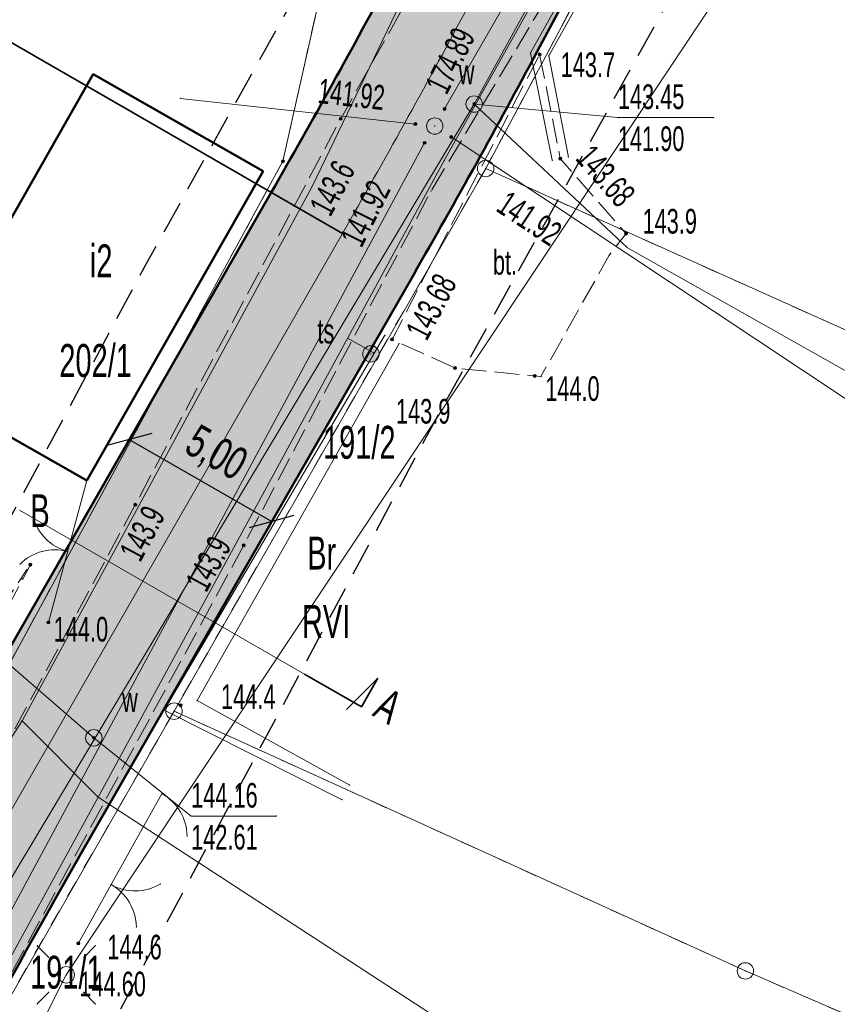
# Model space of a CAD drawing. Extents: x 6456700 to 6518119, y 5963420 to 5980059.
# Tile 143 of 256: x 6512291 to 6512316, y 5965991 to 5966021. Entities that reach past the tile are written whole.
import ezdxf
from ezdxf.enums import TextEntityAlignment as Align

# ---------------------------------------------------------------- set-up
doc = ezdxf.new("R2010")
doc.units = 0
doc.header["$MEASUREMENT"] = 0
for name, pattern in [('L_0_03', [1, 0.5, -0.5]), ('L_0_04', [1.5, 1, -0.5]), ('L_0_52', [1, 0.75, -0.25]), ('L_0_5A', [0.75, 0.5, -0.25])]:
    doc.linetypes.add(name, pattern=pattern)
doc.layers.get('0').update_dxf_attribs({"color": 2, "linetype": 'CONTINUOUS', "lineweight": 5})
doc.layers.get('Defpoints').update_dxf_attribs({"linetype": 'CONTINUOUS'})
for name, color, linetype, lineweight in [('000_Inne__niezydentyfikowane_', 7, 'CONTINUOUS', 18), ('18mm Kreska ciągła', 7, 'CONTINUOUS', 18), ('18mm Wymiarowanie i opisy', 7, 'CONTINUOUS', 18), ('202_punkt_graniczny', 7, 'CONTINUOUS', 18), ('203_punkt_graniczny', 7, 'CONTINUOUS', 18), ('209_oznaczenie_konturu_klasyfikacyjnego', 96, 'CONTINUOUS', 18), ('210_oznaczenie_konturu_uzytku_gruntowego', 96, 'CONTINUOUS', 18), ('211_numer_dzialki_ewidencyjnej', 7, 'CONTINUOUS', 18), ('218_kontur_uzytku_gruntowego', 96, 'L_0_03', 18), ('219_dzialka_ewidencyjna', 7, 'CONTINUOUS', 18), ('312_budynek_ewidencyjny', 7, 'CONTINUOUS', 18), ('312_oznaczenie_budynku_ewidencyjnego_Atr117', 7, 'CONTINUOUS', 18), ('35mm Ciągła', 7, 'CONTINUOUS', 35), ('50mm Kreska ciągła', 7, 'CONTINUOUS', 50), ('9mm Kreska ciągła', 252, 'CONTINUOUS', 9), ('brama', 7, 'CONTINUOUS', 18), ('furtka', 7, 'CONTINUOUS', 18), ('jezdnia', 7, 'CONTINUOUS', 18), ('komora_podziemna', 7, 'CONTINUOUS', 18), ('komora_podziemna_Atr17', 7, 'CONTINUOUS', 18), ('latarnia', 7, 'CONTINUOUS', 18), ('obszar_utwardzony', 7, 'CONTINUOUS', 18), ('obszar_utwardzony_Atr17', 7, 'CONTINUOUS', 18), ('ogrodzenie_trwale', 7, 'CONTINUOUS', 18), ('pikieta_naturalna', 7, 'CONTINUOUS', 18), ('pikieta_naturalna_Atr2', 7, 'CONTINUOUS', 18), ('pikieta_sztuczna', 7, 'CONTINUOUS', 18), ('pikieta_sztuczna_Atr2', 7, 'CONTINUOUS', 18), ('przewod_elektroenergetyczny_niskiego_napiecia', 7, 'CONTINUOUS', 18), ('przewod_kanalizacyjny', 7, 'CONTINUOUS', 18), ('przewod_telekomunikacyjny_podziemny', 7, 'CONTINUOUS', 18), ('przewod_wodociagowy', 7, 'CONTINUOUS', 18), ('rzedna', 7, 'CONTINUOUS', 18), ('rzedna_Atr2', 7, 'CONTINUOUS', 18), ('rzedna_Atr3', 7, 'CONTINUOUS', 18), ('sciana_oporowa__linia_', 7, 'CONTINUOUS', 18), ('skarpa_nieumocniona', 7, 'CONTINUOUS', 18), ('slup_przewodow_napowietrznych', 7, 'CONTINUOUS', 18), ('slupek_telekomunikacyjny', 7, 'CONTINUOUS', 18), ('slupek_telekomunikacyjny_Atr17', 7, 'CONTINUOUS', 18), ('studnia_kanalizacyjna', 7, 'CONTINUOUS', 18), ('Zakres', 7, 'CONTINUOUS', 18)]:
    doc.layers.add(name, color=color, linetype=linetype, lineweight=lineweight)
doc.styles.get("Standard").update_dxf_attribs({"font": 'txt', "width": 0.75})
doc.styles.add('Tekst w LOGO', font='GOTHIC.TTF', dxfattribs={"width": 0.7})
doc.styles.add('Znaczniki', font='GOTHIC.TTF', dxfattribs={"width": 0.7})
doc.dimstyles.new('1 do 500 mapa', dxfattribs={"dimscale": 0.4, "dimtxt": 2.5, "dimasz": 2.5, "dimexe": 1.25, "dimexo": 2, "dimgap": 0.825, "dimtad": 1, "dimzin": 0, "dimtxsty": 'Tekst w LOGO', "dimblk": 'OBLIQUE', "dimcen": 2.5, "dimclre": 253, "dimclrt": 256, "dimazin": 0, "dimtfac": 1, "dimtix": 1, "dimtmove": 1, "dimatfit": 3, "dimfxl": 0, "dimlwe": 9, "dimarcsym": 0})

# ---------------------------------------------------------------- blocks, each defined once
blk = doc.blocks.new('mdcp_nowa')
at = {"layer": '203_punkt_graniczny', "linetype": 'Continuous', "lineweight": 18}
blk.add_hatch(color=18, dxfattribs=at).paths.add_polyline_path([(6495030.49, 5982467.635, 1), (6495030.49, 5982467.725, 1)])
at = {"layer": 'pikieta_naturalna', "linetype": 'Continuous', "lineweight": 18}
for points in [[(6495038.3, 5982470.885, 1), (6495038.3, 5982470.975, 1)], [(6495032.25, 5982468.925, 1), (6495032.25, 5982469.015, 1)], [(6495040.93, 5982465.435, 1), (6495040.93, 5982465.525, 1)], [(6495035.73, 5982461.345, 1), (6495035.73, 5982461.435, 1)], [(6495038.15, 5982461.105, 1), (6495038.15, 5982461.195, 1)], [(6495026, 5982457.185, 1), (6495026, 5982457.275, 1)], [(6495029.3, 5982455.955, 1), (6495029.3, 5982456.045, 1)], [(6495022.81, 5982455.365, 1), (6495022.81, 5982455.455, 1)], [(6495023.36, 5982453.605, 1), (6495023.36, 5982453.695, 1)], [(6495027.38, 5982451.085, 1), (6495027.38, 5982451.175, 1)], [(6495024.27, 5982443.845, 1), (6495024.27, 5982443.935, 1)]]:
    blk.add_hatch(color=18, dxfattribs=at).paths.add_polyline_path(points)
at = {"layer": 'pikieta_sztuczna', "linetype": 'Continuous', "lineweight": 18}
for points in [[(6495038.93, 5982467.715, 1), (6495038.93, 5982467.805, 1)], [(6495033.81, 5982462.215, 1), (6495033.81, 5982462.305, 1)]]:
    blk.add_hatch(color=18, dxfattribs=at).paths.add_polyline_path(points)
at = {"layer": 'rzedna', "linetype": 'Continuous', "lineweight": 18}
for points in [[(6495036.31, 5982469.375, 1), (6495036.31, 5982469.465, 1)], [(6495035.41, 5982469.225, 1), (6495035.41, 5982469.315, 1)], [(6495034.52, 5982468.765, 1), (6495034.52, 5982468.855, 1)], [(6495035.61, 5982468.375, 1), (6495035.61, 5982468.465, 1)], [(6495034.8, 5982468.195, 1), (6495034.8, 5982468.285, 1)], [(6495024.74, 5982450.095, 1), (6495024.74, 5982450.185, 1)]]:
    blk.add_hatch(color=18, dxfattribs=at).paths.add_polyline_path(points)
at = {"layer": 'slupek_telekomunikacyjny', "linetype": 'Continuous', "lineweight": 18}
blk.add_hatch(color=30, dxfattribs=at).paths.add_polyline_path([(6495033.17, 5982461.57, 1), (6495033.17, 5982462.07, 1)])
at = {"layer": '000_Inne__niezydentyfikowane_', "linetype": 'Continuous', "lineweight": 18, "flags": 128}
blk.add_lwpolyline([(6495022.53, 5982454.99), (6495022.58, 5982454.96)], dxfattribs=at)
at = {"layer": '000_Inne__niezydentyfikowane_'}
for p in [(6495022.53, 5982454.99), (6495022.58, 5982454.96)]:
    blk.add_point(p, dxfattribs=at)
at = {"layer": '202_punkt_graniczny', "color": 7, "linetype": 'Continuous', "lineweight": 18}
for centre in [(6495036.66, 5982467.46), (6495027.18, 5982450.95), (6495044.56, 5982443.05)]:
    blk.add_circle(centre, 0.25, dxfattribs=at)
at = {"layer": '202_punkt_graniczny'}
for p in [(6495036.66, 5982467.46), (6495027.18, 5982450.95), (6495044.56, 5982443.05)]:
    blk.add_point(p, dxfattribs=at)
at = {"layer": '203_punkt_graniczny', "color": 7, "linetype": 'Continuous', "lineweight": 18}
blk.add_circle((6495030.49, 5982467.68), 0.045, dxfattribs=at)
at = {"layer": '203_punkt_graniczny'}
blk.add_point((6495030.49, 5982467.68), dxfattribs=at)
at = {"layer": '218_kontur_uzytku_gruntowego', "lineweight": 18, "flags": 128}
for points in [[(6495047.21, 5982487.22), (6495036.66, 5982467.46)], [(6495030.49, 5982467.68), (6495032.27, 5982475.63)], [(6495017.43, 5982443.68), (6495030.49, 5982467.68)], [(6495036.66, 5982467.46), (6495027.18, 5982450.95)], [(6495081.13, 5982447.5), (6495036.66, 5982467.46)], [(6495027.18, 5982450.95), (6495021.2, 5982440.54)], [(6495044.56, 5982443.05), (6495027.18, 5982450.95)], [(6495075.08, 5982429.82), (6495044.56, 5982443.05)]]:
    blk.add_lwpolyline(points, dxfattribs=at)
at = {"layer": '218_kontur_uzytku_gruntowego'}
for p in [(6495030.49, 5982467.68), (6495030.49, 5982467.68), (6495030.49, 5982467.68), (6495030.49, 5982467.68), (6495036.66, 5982467.46), (6495036.66, 5982467.46), (6495036.66, 5982467.46), (6495036.66, 5982467.46), (6495036.66, 5982467.46), (6495036.66, 5982467.46), (6495027.18, 5982450.95), (6495027.18, 5982450.95), (6495027.18, 5982450.95), (6495027.18, 5982450.95), (6495027.18, 5982450.95), (6495027.18, 5982450.95), (6495044.56, 5982443.05), (6495044.56, 5982443.05), (6495044.56, 5982443.05), (6495044.56, 5982443.05)]:
    blk.add_point(p, dxfattribs=at)
at = {"layer": '219_dzialka_ewidencyjna', "color": 3, "linetype": 'Continuous', "lineweight": 18, "flags": 128}
for points in [[(6495036.66, 5982467.46), (6495047.21, 5982487.22)], [(6495030.49, 5982467.68), (6495032.27, 5982475.63)], [(6495017.43, 5982443.68), (6495030.49, 5982467.68)], [(6495036.66, 5982467.46), (6495027.18, 5982450.95)], [(6495036.66, 5982467.46), (6495081.13, 5982447.5)], [(6495027.18, 5982450.95), (6495021.2, 5982440.54)], [(6495027.18, 5982450.95), (6495044.56, 5982443.05)], [(6495044.56, 5982443.05), (6495075.08, 5982429.82)]]:
    blk.add_lwpolyline(points, dxfattribs=at)
at = {"layer": '219_dzialka_ewidencyjna', "color": 3}
for p in [(6495030.49, 5982467.68), (6495030.49, 5982467.68), (6495036.66, 5982467.46), (6495036.66, 5982467.46), (6495036.66, 5982467.46), (6495027.18, 5982450.95), (6495027.18, 5982450.95), (6495027.18, 5982450.95), (6495044.56, 5982443.05), (6495044.56, 5982443.05)]:
    blk.add_point(p, dxfattribs=at)
at = {"layer": '312_budynek_ewidencyjny', "color": 7, "linetype": 'Continuous', "lineweight": 50, "flags": 128}
for points in [[(6495019.36, 5982460.91), (6495024.72, 5982470.33)], [(6495024.72, 5982470.33), (6495029.89, 5982467.38)], [(6495029.89, 5982467.38), (6495024.53, 5982457.97)], [(6495024.53, 5982457.97), (6495019.36, 5982460.91)]]:
    blk.add_lwpolyline(points, dxfattribs=at)
at = {"layer": '312_budynek_ewidencyjny'}
for p in [(6495024.72, 5982470.33), (6495024.72, 5982470.33), (6495029.89, 5982467.38), (6495029.89, 5982467.38), (6495024.53, 5982457.97), (6495024.53, 5982457.97)]:
    blk.add_point(p, dxfattribs=at)
at = {"layer": 'brama', "color": 7, "linetype": 'Continuous', "lineweight": 18, "flags": 128}
for points in [[(6495023.36, 5982453.65), (6495024.53, 5982457.97)], [(6495026.26, 5982447.46), (6495024.27, 5982443.89)]]:
    blk.add_lwpolyline(points, dxfattribs=at)
at = {"layer": 'brama', "color": 7, "linetype": 'Continuous', "lineweight": 18}
for centre, start, end in [((6495024.337, 5982457.258), 194.846, 254.846), ((6495023.553, 5982454.362), 74.846, 134.846), ((6495025.995, 5982446.985), 240.864, 300.864), ((6495024.535, 5982444.365), 0.864, 60.864)]:
    blk.add_arc(centre, 1.5, start, end, dxfattribs=at)
at = {"layer": 'brama'}
for p in [(6495024.53, 5982457.97), (6495022.887, 5982456.874), (6495023.274, 5982456.2), (6495023.169, 5982455.812), (6495023.945, 5982455.81), (6495023.945, 5982455.81), (6495022.495, 5982455.426), (6495023.36, 5982453.65), (6495026.26, 5982447.46), (6495026.765, 5982445.698), (6495025.265, 5982445.675), (6495025.265, 5982445.675), (6495026.018, 5982445.485), (6495025.822, 5982445.134), (6495026.035, 5982444.387), (6495024.27, 5982443.89)]:
    blk.add_point(p, dxfattribs=at)
at = {"layer": 'furtka', "color": 7, "linetype": 'Continuous', "lineweight": 18, "flags": 128}
blk.add_lwpolyline([(6495026.81, 5982448.44), (6495026.26, 5982447.46)], dxfattribs=at)
at = {"layer": 'furtka', "color": 7, "linetype": 'Continuous', "lineweight": 18}
blk.add_arc((6495026.077, 5982447.131), 1.5, 0.698, 60.698, dxfattribs=at)
at = {"layer": 'furtka'}
for p in [(6495026.81, 5982448.44), (6495026.811, 5982448.44), (6495027.367, 5982447.897), (6495026.26, 5982447.46), (6495027.577, 5982447.15)]:
    blk.add_point(p, dxfattribs=at)
at = {"layer": 'jezdnia', "color": 7, "linetype": 'L_0_52', "lineweight": 18, "flags": 128}
blk.add_lwpolyline([(6495134.37, 5982583.3), (6495113.38, 5982574.25), (6495104.78, 5982567.21), (6495094.42, 5982556.42), (6495077.25, 5982527.64), (6495065.47, 5982509.01), (6495049.82, 5982491.48), (6495035, 5982466.78), (6495029.3, 5982456), (6495014.86, 5982429.39), (6495004.75, 5982409.18), (6494998.73, 5982397.06), (6494987.52, 5982373.63), (6494982.83, 5982364.72), (6494972.31, 5982345.03), (6494970.53, 5982342.23), (6494960.57, 5982327.01), (6494956.04, 5982320.35), (6494947.33, 5982304.72), (6494935.61, 5982281.93), (6494926.04, 5982257.99), (6494919.72, 5982242.45), (6494913.81, 5982225.8), (6494910.48, 5982216.25), (6494906.14, 5982216.99), (6494909.9, 5982227.31), (6494916.12, 5982243.16), (6494921.48, 5982258.77), (6494931.15, 5982282.69), (6494943.64, 5982306.31), (6494959.06, 5982330.89), (6494969.1, 5982347.08), (6494979.83, 5982365.44), (6494985.75, 5982378.98), (6494994.88, 5982398.03), (6495001.66, 5982410.76), (6495011.8, 5982430.8), (6495026, 5982457.23), (6495032.25, 5982468.97), (6495046.11, 5982493.71), (6495063.09, 5982514.09), (6495073.26, 5982529.52), (6495082.96, 5982547.05), (6495093.01, 5982560.56), (6495101.98, 5982569.59), (6495101.3, 5982571.6), (6495108.99, 5982577.59), (6495110.03, 5982578.44), (6495121.58, 5982583.64), (6495122.46, 5982584.02), (6495130.77, 5982587.79), (6495134.82, 5982589.62), (6495140.56, 5982589.08), (6495141.32, 5982585.54)], close=True, dxfattribs=at)
at = {"layer": 'jezdnia'}
for p in [(6495032.25, 5982468.97), (6495035, 5982466.78), (6495026, 5982457.23), (6495029.3, 5982456)]:
    blk.add_point(p, dxfattribs=at)
at = {"layer": 'komora_podziemna', "color": 5, "linetype": 'Continuous', "lineweight": 13}
for centre in [(6495036.31, 5982469.42), (6495024.74, 5982450.14)]:
    blk.add_circle(centre, 0.25, dxfattribs=at)
at = {"layer": 'komora_podziemna'}
for p in [(6495036.31, 5982469.42), (6495024.74, 5982450.14)]:
    blk.add_point(p, dxfattribs=at)
at = {"layer": 'latarnia', "color": 7, "linetype": 'Continuous', "lineweight": 13, "flags": 128}
for points in [[(6495023.37, 5982443.461), (6495023.017, 5982443.814)], [(6495024.431, 5982443.461), (6495024.784, 5982443.814)], [(6495023.37, 5982442.4), (6495023.017, 5982442.047)], [(6495024.431, 5982442.4), (6495024.784, 5982442.047)]]:
    blk.add_lwpolyline(points, dxfattribs=at)
at = {"layer": 'latarnia', "color": 7, "linetype": 'Continuous', "lineweight": 13}
blk.add_circle((6495023.9, 5982442.93), 0.25, dxfattribs=at)
at = {"layer": 'latarnia'}
for p in [(6495023.017, 5982443.814), (6495024.784, 5982443.814), (6495023.37, 5982443.461), (6495024.431, 5982443.461), (6495023.9, 5982442.93), (6495023.37, 5982442.4), (6495024.431, 5982442.4), (6495023.017, 5982442.047), (6495024.784, 5982442.047)]:
    blk.add_point(p, dxfattribs=at)
at = {"layer": 'obszar_utwardzony', "color": 7, "linetype": 'L_0_52', "lineweight": 18, "flags": 128}
blk.add_lwpolyline([(6495038.3, 5982470.93), (6495038.93, 5982467.76), (6495040.93, 5982465.48), (6495040.42, 5982464.82), (6495038.34, 5982461.13), (6495035.73, 5982461.39), (6495033.81, 5982462.26)], close=True, dxfattribs=at)
at = {"layer": 'obszar_utwardzony'}
for p in [(6495038.3, 5982470.93), (6495038.93, 5982467.76), (6495040.93, 5982465.48), (6495040.42, 5982464.82), (6495033.81, 5982462.26), (6495035.73, 5982461.39), (6495038.34, 5982461.13)]:
    blk.add_point(p, dxfattribs=at)
at = {"layer": 'ogrodzenie_trwale'}
for p in [(6495029.89, 5982467.38), (6495023.36, 5982453.65), (6495027.38, 5982451.13), (6495026.81, 5982448.44), (6495024.27, 5982443.89)]:
    blk.add_point(p, dxfattribs=at)
at = {"layer": 'pikieta_naturalna', "color": 7, "linetype": 'Continuous', "lineweight": 18}
for centre in [(6495038.3, 5982470.93), (6495032.25, 5982468.97), (6495040.93, 5982465.48), (6495035.73, 5982461.39), (6495038.15, 5982461.15), (6495026, 5982457.23), (6495029.3, 5982456), (6495022.81, 5982455.41), (6495023.36, 5982453.65), (6495027.38, 5982451.13), (6495024.27, 5982443.89)]:
    blk.add_circle(centre, 0.045, dxfattribs=at)
at = {"layer": 'pikieta_naturalna'}
for p in [(6495038.3, 5982470.93), (6495032.25, 5982468.97), (6495040.93, 5982465.48), (6495035.73, 5982461.39), (6495038.15, 5982461.15), (6495026, 5982457.23), (6495029.3, 5982456), (6495022.81, 5982455.41), (6495023.36, 5982453.65), (6495027.38, 5982451.13), (6495024.27, 5982443.89)]:
    blk.add_point(p, dxfattribs=at)
at = {"layer": 'pikieta_sztuczna', "color": 7, "linetype": 'Continuous', "lineweight": 18}
for centre in [(6495038.93, 5982467.76), (6495033.81, 5982462.26)]:
    blk.add_circle(centre, 0.045, dxfattribs=at)
at = {"layer": 'pikieta_sztuczna'}
for p in [(6495038.93, 5982467.76), (6495033.81, 5982462.26)]:
    blk.add_point(p, dxfattribs=at)
at = {"layer": 'przewod_elektroenergetyczny_niskiego_napiecia', "color": 1, "linetype": 'Continuous', "lineweight": 18, "flags": 128}
for points in [[(6495023.9, 5982442.93), (6495044.54, 5982473.96)], [(6495008.11, 5982411.42), (6495023.9, 5982442.93)]]:
    blk.add_lwpolyline(points, dxfattribs=at)
at = {"layer": 'przewod_elektroenergetyczny_niskiego_napiecia'}
blk.add_point((6495023.9, 5982442.93), dxfattribs=at)
blk.add_point((6495023.9, 5982442.93), dxfattribs=at)
at = {"layer": 'przewod_elektroenergetyczny_niskiego_napiecia', "color": 1}
blk.add_point((6495023.9, 5982442.93), dxfattribs=at)
blk.add_point((6495023.9, 5982442.93), dxfattribs=at)
at = {"layer": 'przewod_kanalizacyjny', "color": 34, "linetype": 'Continuous', "lineweight": 18, "flags": 128}
for points in [[(6495035.41, 5982469.27), (6495051.56, 5982497.31)], [(6495027.37, 5982469.59), (6495034.52, 5982468.81)], [(6495034.8, 5982468.24), (6495021.01, 5982442.65), (6495017.18, 5982435.55), (6495012.7, 5982427.26), (6495003.4, 5982409.99)], [(6495035.61, 5982468.42), (6495051.61, 5982457.8)]]:
    blk.add_lwpolyline(points, dxfattribs=at)
at = {"layer": 'przewod_kanalizacyjny'}
for p in [(6495027.37, 5982469.59), (6495035.41, 5982469.27), (6495034.52, 5982468.81), (6495034.8, 5982468.24), (6495035.61, 5982468.42)]:
    blk.add_point(p, dxfattribs=at)
at = {"layer": 'przewod_telekomunikacyjny_podziemny', "color": 30, "linetype": 'Continuous', "lineweight": 18, "flags": 128}
for points in [[(6494901.62, 5982190.73), (6494906.93, 5982205.38), (6494911.62, 5982220.93), (6494915.73, 5982231.59), (6494911.08, 5982233.33), (6494928.49, 5982275.35), (6494946.57, 5982313.81), (6494960.48, 5982334.35), (6494965.17, 5982341.38), (6494972.14, 5982353.83), (6494985.3, 5982378.53), (6494993.02, 5982395.45), (6495008.18, 5982425.35), (6495017.88, 5982443.43), (6495022.56, 5982450.66), (6495031.38, 5982466.91), (6495039.03, 5982482.79), (6495040.55, 5982485.59), (6495048.7, 5982498.93), (6495056.63, 5982506.55), (6495061.71, 5982512.37), (6495068.26, 5982521.25), (6495074.92, 5982532.24)], [(6495079.35, 5982530.1), (6495069.82, 5982513.52), (6495056.99, 5982497.18), (6495053.61, 5982496.6), (6495048.81, 5982491.02), (6495045.68, 5982486.07), (6495035.4, 5982467.7), (6495024.87, 5982448.34), (6495020.12, 5982439.66), (6495011.73, 5982422.62), (6495000.86, 5982401), (6494989.14, 5982376.4), (6494979.09, 5982355.95), (6494962.09, 5982330.47)], [(6495033.24, 5982461.86), (6495032.46, 5982462.3)], [(6495022.56, 5982450.66), (6495024.87, 5982448.34), (6495034.96, 5982441.76)]]:
    blk.add_lwpolyline(points, dxfattribs=at)
at = {"layer": 'przewod_telekomunikacyjny_podziemny'}
for p in [(6495035.4, 5982467.7), (6495031.38, 5982466.91), (6495032.46, 5982462.3), (6495033.24, 5982461.86), (6495022.56, 5982450.66), (6495022.56, 5982450.66), (6495024.87, 5982448.34), (6495024.87, 5982448.34)]:
    blk.add_point(p, dxfattribs=at)
at = {"layer": 'przewod_wodociagowy', "color": 5, "linetype": 'Continuous', "lineweight": 18, "flags": 128}
for points in [[(6495020.19, 5982442.47), (6495036.31, 5982469.42), (6495048.81, 5982492.2), (6495052.33, 5982497.45), (6495061.45, 5982507.99), (6495071.18, 5982518.02), (6495077.82, 5982531.27), (6495096.46, 5982561.11), (6495111.97, 5982575.51), (6495112.4, 5982574.08), (6495113.01, 5982573.49)], [(6495050.48, 5982459.68), (6495040.97, 5982465.05), (6495036.31, 5982469.42)], [(6495024.74, 5982450.14), (6495020.43, 5982453.87)]]:
    blk.add_lwpolyline(points, dxfattribs=at)
at = {"layer": 'przewod_wodociagowy'}
for p in [(6495036.31, 5982469.42), (6495036.31, 5982469.42), (6495040.97, 5982465.05), (6495024.74, 5982450.14)]:
    blk.add_point(p, dxfattribs=at)
at = {"layer": 'rzedna', "color": 7, "linetype": 'Continuous', "lineweight": 18}
for centre in [(6495036.31, 5982469.42), (6495035.41, 5982469.27), (6495034.52, 5982468.81), (6495035.61, 5982468.42), (6495034.8, 5982468.24), (6495024.74, 5982450.14)]:
    blk.add_circle(centre, 0.045, dxfattribs=at)
at = {"layer": 'rzedna'}
for p in [(6495036.31, 5982469.42), (6495035.41, 5982469.27), (6495034.52, 5982468.81), (6495034.8, 5982468.24), (6495035.61, 5982468.42), (6495024.74, 5982450.14)]:
    blk.add_point(p, dxfattribs=at)
at = {"layer": 'rzedna_Atr2', "color": 7, "linetype": 'Continuous', "lineweight": 18, "flags": 128}
for points in [[(6495036.31, 5982469.42), (6495040.68, 5982469.01), (6495043.597, 5982469.01)], [(6495024.74, 5982450.14), (6495027.7, 5982447.76), (6495030.293, 5982447.76)]]:
    blk.add_lwpolyline(points, dxfattribs=at)
at = {"layer": 'rzedna_Atr2'}
for p in [(6495036.31, 5982469.42), (6495040.68, 5982469.01), (6495043.597, 5982469.01), (6495024.74, 5982450.14), (6495027.7, 5982447.76), (6495030.293, 5982447.76)]:
    blk.add_point(p, dxfattribs=at)
at = {"layer": 'sciana_oporowa__linia_', "color": 7, "linetype": 'Continuous', "lineweight": 18, "flags": 128}
for points in [[(6495038.685, 5982467.711), (6495038.02, 5982470.974), (6495047.632, 5982488.112), (6495053.713, 5982495.535), (6495057.107, 5982496.882)], [(6495039.175, 5982467.809), (6495038.58, 5982470.886), (6495048.048, 5982487.828), (6495054.027, 5982495.105), (6495057.293, 5982496.418)], [(6495032.294, 5982448.259), (6495026.88, 5982450.986), (6495033.593, 5982462.385)], [(6495032.526, 5982448.701), (6495027.88, 5982451.274), (6495034.026, 5982462.135)]]:
    blk.add_lwpolyline(points, dxfattribs=at)
at = {"layer": 'sciana_oporowa__linia_'}
for p in [(6495038.02, 5982470.974), (6495038.58, 5982470.886), (6495038.685, 5982467.711), (6495039.175, 5982467.809), (6495033.593, 5982462.385), (6495034.026, 5982462.135), (6495027.88, 5982451.274), (6495026.88, 5982450.986), (6495032.526, 5982448.701), (6495032.294, 5982448.259)]:
    blk.add_point(p, dxfattribs=at)
at = {"layer": 'skarpa_nieumocniona', "color": 7, "linetype": 'L_0_5A', "lineweight": 18, "flags": 128}
blk.add_lwpolyline([(6495022.81, 5982455.41), (6495019.9, 5982449.87), (6495018.51, 5982448.96)], close=True, dxfattribs=at)
at = {"layer": 'skarpa_nieumocniona'}
blk.add_point((6495022.81, 5982455.41), dxfattribs=at)
blk.add_point((6495022.81, 5982455.41), dxfattribs=at)
at = {"layer": 'slup_przewodow_napowietrznych', "color": 7, "linetype": 'Continuous', "lineweight": 13}
blk.add_circle((6495023.9, 5982442.93), 0.25, dxfattribs=at)
at = {"layer": 'slup_przewodow_napowietrznych'}
blk.add_point((6495023.9, 5982442.93), dxfattribs=at)
at = {"layer": 'slupek_telekomunikacyjny', "color": 30, "linetype": 'Continuous', "lineweight": 18}
blk.add_circle((6495033.17, 5982461.82), 0.25, dxfattribs=at)
at = {"layer": 'slupek_telekomunikacyjny'}
blk.add_point((6495033.17, 5982461.82), dxfattribs=at)
at = {"layer": 'studnia_kanalizacyjna', "color": 34, "linetype": 'Continuous', "lineweight": 13}
blk.add_circle((6495035.11, 5982468.75), 0.25, dxfattribs=at)
at = {"layer": 'studnia_kanalizacyjna'}
blk.add_point((6495035.11, 5982468.75), dxfattribs=at)
at = {"layer": 'Zakres', "linetype": 'L_0_04', "lineweight": 25, "flags": 128}
blk.add_lwpolyline([(6495113.77, 5985050.22), (6495121.12, 5984877.07), (6495125.76, 5984757.87), (6495129.89, 5984649.81), (6495141.08, 5984611.3), (6495145.77, 5984544.53), (6495147.36, 5984487.27), (6495157.22, 5984392.07), (6495162.95, 5984387.45), (6495180.24, 5984384.16), (6495229.5, 5984386.61), (6495251.65, 5984373.41), (6495258.77, 5984357.12), (6495255.44, 5984330.44), (6495250.77, 5984304.39), (6495252.21, 5984282.78), (6495255.46, 5984256.45), (6495254.94, 5984238.25), (6495266.4, 5984211), (6495277.24, 5984182.33), (6495294.2, 5984133.19), (6495300.94, 5984095.37), (6495313.24, 5984037.69), (6495317.44, 5983978.18), (6495300.35, 5983922.18), (6495282.35, 5983883.38), (6495266.21, 5983862.23), (6495242.03, 5983839.67), (6495211.11, 5983816.86), (6495158.26, 5983772.66), (6495130.6, 5983651.16), (6495116.31, 5983543.43), (6495129.51, 5983346.73), (6495134.58, 5983264.71), (6495139.64, 5983186.97), (6495193.25, 5983077.94), (6495199.2, 5983041.97), (6495206.23, 5983026), (6495208.96, 5983004.88), (6495202.27, 5982979.48), (6495202.42, 5982950.13), (6495209.35, 5982897.38), (6495215.97, 5982850.34), (6495228.6, 5982809.97), (6495226.85, 5982778.82), (6495225.04, 5982750.56), (6495220.26, 5982723.37), (6495226.54, 5982679.97), (6495206.06, 5982669.48), (6495192.68, 5982657.71), (6495184.57, 5982648.65), (6495174.78, 5982624.58), (6495164.23, 5982604.61), (6495150.7, 5982588.3), (6495137.69, 5982582.43), (6495118.26, 5982573.75), (6495100.35, 5982558.42), (6495090.36, 5982544.99), (6495075.87, 5982519.06), (6495060.83, 5982499.68), (6495049.41, 5982485.49), (6495035.07, 5982459.7), (6495006.7, 5982406.64), (6494980.89, 5982351.84), (6494944.35, 5982293.29), (6494925.72, 5982250.11), (6494905.2, 5982190.37), (6494898.43, 5982153.5), (6494879.51, 5982063.89), (6494864.14, 5981992.66), (6494816.93, 5981768.61), (6494777.79, 5981577.7), (6494739.84, 5981394.72), (6494718.65, 5981297.89), (6494716.45, 5981237.31), (6494738.62, 5981208.21), (6494776.48, 5981173.06), (6494817.16, 5981137.44), (6494847.63, 5981109.8), (6494877.39, 5981077.08), (6494912.75, 5981030.55), (6494916.06, 5981014.71), (6494903.86, 5980957.01), (6494916.13, 5980953.51), (6494892.32, 5980927.59), (6494850.7, 5980858.8), (6494806.81, 5980779.89), (6494785.1, 5980753.49), (6494715.22, 5980723.29), (6494679.96, 5980686.78), (6494651.35, 5980651.29), (6494549.14, 5980683.24), (6494511.84, 5980659.66), (6494443.61, 5980630.33), (6494428.78, 5980598.6), (6494431.58, 5980579.46), (6494420.56, 5980549.76), (6494416.45, 5980528.2), (6494403.86, 5980507.16), (6494388.89, 5980482.96), (6494365.32, 5980407.99), (6494335.67, 5980315.15), (6494332.29, 5980297.41), (6494335.1, 5980278.18), (6494347.25, 5980254.84), (6494336.79, 5980250.09), (6494300.04, 5980271.34), (6494320.8, 5980301.43), (6494336.81, 5980349.17), (6494344.85, 5980380.92), (6494360.85, 5980437.13), (6494374.18, 5980476.38), (6494386.14, 5980498.84), (6494403.02, 5980528.52), (6494411.33, 5980563.19), (6494420.84, 5980586.25), (6494420.25, 5980601.11), (6494434.95, 5980635.94), (6494446.75, 5980644.99), (6494465.77, 5980647.27), (6494513.02, 5980669.46), (6494507.85, 5980679.68), (6494547.89, 5980705.83), (6494570.06, 5980691.34), (6494636.17, 5980669.05), (6494706.14, 5980756.86), (6494742.78, 5980772.58), (6494798.53, 5980814.27), (6494826.12, 5980867.97), (6494849.57, 5980908.6), (6494845.35, 5980942.01), (6494853.94, 5980970.83), (6494891.08, 5980960.54), (6494890.11, 5980965.73), (6494903.94, 5981025.69), (6494869.98, 5981070.3), (6494770.97, 5981160.58), (6494728.18, 5981200.64), (6494706.13, 5981229.56), (6494707.94, 5981299.75), (6494728.84, 5981398.1), (6494767.06, 5981580.19), (6494806.17, 5981770.55), (6494854.36, 5981994.76), (6494869.73, 5982065.97), (6494888.61, 5982155.44), (6494891.67, 5982173.95), (6494895.82, 5982197.45), (6494916.38, 5982253.72), (6494935.47, 5982297.95), (6494954.97, 5982331.67), (6494972.09, 5982356.64), (6494997.76, 5982411.14), (6495026.29, 5982464.48), (6495041.09, 5982491.09), (6495052.99, 5982505.88), (6495067.51, 5982524.6), (6495081.94, 5982550.43), (6495092.99, 5982565.28), (6495112.86, 5982582.29), (6495133.59, 5982591.55), (6495144.48, 5982596.46), (6495155.87, 5982610.19), (6495165.7, 5982628.8), (6495175.96, 5982654.03), (6495185.62, 5982664.83), (6495200.4, 5982677.82), (6495212.49, 5982688.04), (6495209.64, 5982723.43), (6495215.22, 5982750.57), (6495216.87, 5982779.54), (6495218.31, 5982809.31), (6495206.86, 5982847.92), (6495199.44, 5982894.74), (6495192.11, 5982948.71), (6495190.16, 5982979.24), (6495183.47, 5983075.16), (6495129.79, 5983184.34), (6495124.6, 5983264.07), (6495119.53, 5983346.09), (6495106.27, 5983543.75), (6495120.74, 5983652.9), (6495148.75, 5983779.42), (6495204.15, 5983826.04), (6495273.41, 5983889.36), (6495288.53, 5983927.42), (6495300.83, 5983964.69), (6495303.91, 5983980.14), (6495301.32, 5984039.55), (6495291.1, 5984093.63), (6495284.5, 5984130.67), (6495267.84, 5984178.93), (6495257.12, 5984207.3), (6495244.96, 5984236.19), (6495244.79, 5984255.42), (6495242.25, 5984281.97), (6495240.71, 5984304.95), (6495245.55, 5984331.94), (6495248.51, 5984355.64), (6495243.77, 5984366.47), (6495226.98, 5984376.47), (6495179.54, 5984374.12), (6495158.61, 5984378.09), (6495147.7, 5984386.91), (6495137.38, 5984486.61), (6495135.78, 5984544.04), (6495131.18, 5984609.54), (6495119.95, 5984648.2), (6495115.76, 5984757.49), (6495111.12, 5984876.67), (6495103.73, 5985050.93), (6495109.36, 5985081.73), (6495120.41, 5985085.88)], close=True, dxfattribs=at)
at = {"layer": 'Zakres'}
for p in [(6495026.29, 5982464.48), (6495035.07, 5982459.7)]:
    blk.add_point(p, dxfattribs=at)
at = {"layer": '209_oznaczenie_konturu_klasyfikacyjnego', "lineweight": 20, "width": 0.66}
blk.add_text('RVI', height=1, dxfattribs=at).set_placement((6495031.07, 5982454.18), align=Align.TOP_LEFT)
at = {"layer": '210_oznaczenie_konturu_uzytku_gruntowego', "lineweight": 20, "width": 0.66}
for s, p in [('B', (6495022.81, 5982457.55)), ('Br', (6495031.23, 5982456.26))]:
    blk.add_text(s, height=1, dxfattribs=at).set_placement(p, align=Align.TOP_LEFT)
at = {"layer": '211_numer_dzialki_ewidencyjnej', "color": 7, "lineweight": 20, "width": 0.66}
for s, p in [('202/1', (6495023.69, 5982462.12)), ('191/2', (6495031.71, 5982459.63)), ('191/1', (6495022.8, 5982443.51))]:
    blk.add_text(s, height=1, dxfattribs=at).set_placement(p, align=Align.TOP_LEFT)
at = {"layer": '312_oznaczenie_budynku_ewidencyjnego_Atr117', "color": 7, "lineweight": 20, "width": 0.66}
blk.add_text('i2', height=1, dxfattribs=at).set_placement((6495024.62, 5982465.15), align=Align.TOP_LEFT)
at = {"layer": 'komora_podziemna_Atr17', "color": 7, "lineweight": 15, "width": 0.66}
for p in [(6495035.84, 5982470.77), (6495025.599, 5982451.68)]:
    blk.add_text('w', height=0.75, dxfattribs=at).set_placement(p, align=Align.TOP_LEFT)
at = {"layer": 'obszar_utwardzony_Atr17', "color": 7, "lineweight": 15, "width": 0.66}
blk.add_text('bt.', height=0.75, dxfattribs=at).set_placement((6495036.88, 5982464.98), align=Align.TOP_LEFT)
at = {"layer": 'pikieta_naturalna_Atr2', "color": 7, "lineweight": 15, "width": 0.66}
for s, p in [('143.7', (6495038.94, 5982470.99)), ('143.9', (6495041.43, 5982466.23)), ('144.0', (6495038.47, 5982461.14)), ('143.9', (6495033.93, 5982460.45)), ('144.0', (6495023.52, 5982453.82)), ('144.4', (6495028.61, 5982451.77)), ('144.6', (6495025.15, 5982444.15))]:
    blk.add_text(s, height=0.75, dxfattribs=at).set_placement(p, align=Align.TOP_LEFT)
for s, rotation, p in [('143.6', 62, (6495031.27, 5982466.31)), ('143.9', 61.8, (6495025.49, 5982455.81)), ('143.9', 61.5, (6495027.5, 5982454.89))]:
    blk.add_text(s, height=0.75, rotation=rotation, dxfattribs=at).set_placement(p, align=Align.TOP_LEFT)
at = {"layer": 'pikieta_sztuczna_Atr2', "color": 7, "lineweight": 15, "width": 0.66}
for rotation, p in [(311.3, (6495039.924, 5982468.245)), (62.6, (6495034.2, 5982462.53))]:
    blk.add_text('143.68', height=0.75, rotation=rotation, dxfattribs=at).set_placement(p, align=Align.TOP_LEFT)
at = {"layer": 'rzedna_Atr2', "color": 7, "lineweight": 15, "width": 0.66}
for s, rotation, p in [('174.89', 63.9, (6495034.797, 5982470)), ('141.92', 353.8, (6495031.61, 5982470.2)), ('141.92', 63.4, (6495032.21, 5982465.356)), ('141.92', 326.4, (6495037.355, 5982466.815))]:
    blk.add_text(s, height=0.75, rotation=rotation, dxfattribs=at).set_placement(p, align=Align.TOP_LEFT)
for s, p in [('143.45', (6495040.68, 5982470.018)), ('144.16', (6495027.7, 5982448.768)), ('144.60', (6495024.3, 5982443.027))]:
    blk.add_text(s, height=0.75, dxfattribs=at).set_placement(p, align=Align.TOP_LEFT)
at = {"layer": 'rzedna_Atr3', "color": 7, "lineweight": 15, "width": 0.66}
for s, p in [('141.90', (6495040.68, 5982468.742)), ('142.61', (6495027.7, 5982447.492))]:
    blk.add_text(s, height=0.75, dxfattribs=at).set_placement(p, align=Align.TOP_LEFT)
at = {"layer": 'slupek_telekomunikacyjny_Atr17', "color": 30, "lineweight": 15, "width": 0.66}
blk.add_text('ts', height=0.75, dxfattribs=at).set_placement((6495031.54, 5982462.89), align=Align.TOP_LEFT)
blk = doc.blocks.new('_Oblique')
at = {"layer": '9mm Kreska ciągła', "color": 0, "lineweight": -2}
blk.add_line((-0.5, -0.5), (0.5, 0.5), dxfattribs=at)
blk = doc.blocks.new('*D107')
at = {"layer": '18mm Wymiarowanie i opisy', "color": 253, "lineweight": 9}
for p, q in [((6512294.407, 5966007.871), (6512294.855, 5966008.652)), ((6512298.743, 5966005.381), (6512299.191, 5966006.162))]:
    blk.add_line(p, q, dxfattribs=at)
at = {"layer": '18mm Wymiarowanie i opisy', "color": 0, "lineweight": -2}
blk.add_line((6512294.606, 5966008.218), (6512298.942, 5966005.728), dxfattribs=at)
at = {"layer": 'Defpoints', "color": 0}
for p in [(6512298.942, 5966005.728), (6512292.845, 5966005.152), (6512297.181, 5966002.662)]:
    blk.add_point(p, dxfattribs=at)
at = {"layer": '18mm Wymiarowanie i opisy', "color": 0, "lineweight": -2}
for p, rotation in [((6512294.606, 5966008.218), 150.1314984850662), ((6512298.942, 5966005.728), 330.1314984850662)]:
    blk.add_blockref('_Oblique', p, dxfattribs=dict(at, rotation=rotation))
at = {"layer": '18mm Wymiarowanie i opisy', "insert": (6512297.223, 5966007.755), "char_height": 1, "attachment_point": 5, "rotation": 330.1315, "style": 'Tekst w LOGO'}
blk.add_mtext('5,00', dxfattribs=at)

msp = doc.modelspace()

# ---------------------------------------------------------------- block references
at = {"linetype": 'ByBlock'}
msp.add_blockref('mdcp_nowa', (17268.786, -16450.998), dxfattribs=at)

# ---------------------------------------------------------------- next in the draw order: hatches: boundary and pattern name
at = {"layer": '9mm Kreska ciągła'}
h = msp.add_hatch(dxfattribs=at)
h.set_pattern_fill('SAND_AND_LIME', color=4, scale=0.1)
h.set_pattern_definition([(37.5, (6512163.41104, 5965706.02106), (-0.006803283, 0.208096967), [0, -0.16416, 0, -0.1836, 0, -0.1755]), (7.5, (6512163.41104, 5965706.02106), (0.19113588, 0.30479178), [0, -0.08856, 0, -0.14796, 0, -0.0567]), (-32.5, (6512163.2782, 5965706.02106), (0.33632732, 0.00061118), [0, -0.054, 0, -0.1944, 0, -0.2538]), (-42.5, (6512163.2782, 5965706.02106), (0.32466167, 0.09478896), [0, -0.027, 0, -0.12744, 0, -0.1458])])
edge = h.paths.add_edge_path()
edge.add_line((6512494.454, 5966351.121), (6512492.815, 5966327.914))
edge.add_arc((6512641.445, 5966317.419), 149, 175.96099, 178.25385)
edge.add_line((6512492.514, 5966321.96), (6512491.933, 5966302.891))
edge.add_arc((6512440.957, 5966304.445), 51, 348.133, 358.2538, ccw=False)
edge.add_line((6512490.867, 5966293.957), (6512486.741, 5966274.321))
edge.add_arc((6512500.441, 5966271.442), 14, 168.133, 189.6608)
edge.add_line((6512486.64, 5966269.093), (6512490.395, 5966247.035))
edge.add_line((6512490.395, 5966247.035), (6512490.607, 5966245.791))
edge.add_arc((6512474.833, 5966243.106), 16, 357.4133, 369.6608, ccw=False)
edge.add_line((6512490.817, 5966242.384), (6512490.724, 5966240.322))
edge.add_arc((6512474.74, 5966241.044), 16, 304.6947, 357.4133, ccw=False)
edge.add_line((6512483.848, 5966227.889), (6512479.157, 5966224.642))
edge.add_arc((6512563.968, 5966102.134), 149, 124.69475, 128.17467)
edge.add_line((6512471.877, 5966219.268), (6512459.798, 5966209.771))
edge.add_arc((6512468.451, 5966198.766), 14, 128.1747, 146.5283)
edge.add_line((6512456.773, 5966206.487), (6512454.137, 5966202.499))
edge.add_arc((6512536.718, 5966147.898), 99, 146.52826, 150.19331)
edge.add_line((6512450.815, 5966197.109), (6512447.264, 5966190.909))
edge.add_arc((6512533.167, 5966141.699), 99, 150.19331, 155.56334)
edge.add_line((6512443.035, 5966182.654), (6512432.867, 5966160.275))
edge.add_arc((6512409.196, 5966171.031), 26, 321.1758, 335.5633, ccw=False)
edge.add_line((6512429.452, 5966154.731), (6512421.621, 5966145))
edge.add_arc((6512409.156, 5966155.031), 16, 309.5931, 321.1758, ccw=False)
edge.add_line((6512419.353, 5966142.701), (6512410.592, 5966135.455))
edge.add_arc((6512400.395, 5966147.785), 16, 291.7201, 309.5931, ccw=False)
edge.add_line((6512406.316, 5966132.921), (6512399.28, 5966130.118))
edge.add_arc((6512417.414, 5966084.597), 49, 111.7201, 118.6787)
edge.add_line((6512393.899, 5966127.586), (6512378.766, 5966119.308))
edge.add_arc((6512390.283, 5966098.252), 24, 118.6787, 130.9764)
edge.add_line((6512374.545, 5966116.372), (6512369.458, 5966111.954))
edge.add_arc((6512385.196, 5966093.834), 24, 130.9764, 144.2474)
edge.add_line((6512365.719, 5966107.857), (6512360.498, 5966100.604))
edge.add_arc((6512392.148, 5966077.817), 39, 144.2474, 151.7186)
edge.add_line((6512357.804, 5966096.296), (6512346.179, 5966074.69))
edge.add_arc((6512310.073, 5966094.116), 41, 323.54, 331.7186, ccw=False)
edge.add_line((6512343.048, 5966069.751), (6512332.977, 5966056.12))
edge.add_arc((6512291.959, 5966086.427), 51, 314.8687, 323.54, ccw=False)
edge.add_line((6512327.939, 5966050.283), (6512325.436, 5966047.791))
edge.add_arc((6512381.169, 5965991.802), 79, 134.86874, 142.03498)
edge.add_line((6512318.887, 5966040.401), (6512317.812, 5966039.024))
edge.add_arc((6512348.559, 5966015.032), 39, 142.035, 151.9019)
edge.add_line((6512314.155, 5966033.4), (6512307.014, 5966020.024))
edge.add_arc((6512085.596, 5966138.241), 251, 330.1315, 331.90193, ccw=False)
edge.add_line((6512303.256, 5966013.24), (6512293.172, 5965995.681))
edge.add_arc((6512509.097, 5965871.676), 249, 150.1315, 153.31422)
edge.add_line((6512286.62, 5965983.501), (6512270.802, 5965952.031))
edge.add_arc((6512493.279, 5965840.205), 249, 153.31422, 155.41165)
edge.add_line((6512266.858, 5965943.813), (6512249.846, 5965906.636))
edge.add_arc((6512203.471, 5965927.857), 51, 325.4005, 335.4117, ccw=False)
edge.add_line((6512245.451, 5965898.897), (6512232.463, 5965880.07))
edge.add_arc((6512313.954, 5965823.854), 99, 145.40047, 150.15364)
edge.add_line((6512228.085, 5965873.124), (6512213.877, 5965848.362))
edge.add_arc((6512299.746, 5965799.092), 99, 150.15364, 156.12969)
edge.add_line((6512209.214, 5965839.154), (6512198.858, 5965815.752))
edge.add_arc((6512518.006, 5965674.523), 349, 156.12969, 156.8073)
edge.add_line((6512197.211, 5965811.968), (6512194.929, 5965806.643))
edge.add_arc((6512331.888, 5965747.963), 149, 156.8073, 160.58951)
edge.add_line((6512191.357, 5965797.481), (6512178.615, 5965761.319))
edge.add_arc((6511941.881, 5965844.735), 251, 339.22463, 340.58951, ccw=False)
edge.add_line((6512176.561, 5965755.704), (6512169.456, 5965736.976))
edge.add_arc((6512195.168, 5965727.222), 27.5, 159.2246, 216.7393)
edge.add_line((6512173.13, 5965710.772), (6512174.444, 5965709.012))
edge.add_line((6512174.444, 5965709.012), (6512170.437, 5965706.021))
edge.add_line((6512170.437, 5965706.021), (6512164.212, 5965719.71))
edge.add_arc((6512161.212, 5965719.741), 3, 359.4073, 370.8714)
edge.add_arc((6512205.039, 5965728.159), 41.628, 165.2606, 190.8714, ccw=False)
edge.add_line((6512164.781, 5965738.75), (6512171.886, 5965757.477))
edge.add_arc((6511941.881, 5965844.735), 246, 339.22463, 340.58951)
edge.add_line((6512173.899, 5965762.981), (6512186.641, 5965799.143))
edge.add_arc((6512331.888, 5965747.963), 154, 156.8073, 160.58951, ccw=False)
edge.add_line((6512190.333, 5965808.612), (6512192.615, 5965813.937))
edge.add_arc((6512518.006, 5965674.523), 354, 156.12969, 156.8073, ccw=False)
edge.add_line((6512194.286, 5965817.775), (6512204.642, 5965841.178))
edge.add_arc((6512299.746, 5965799.092), 104, 150.15364, 156.12969, ccw=False)
edge.add_line((6512209.541, 5965850.851), (6512223.749, 5965875.613))
edge.add_arc((6512313.954, 5965823.854), 104, 145.40047, 150.15364, ccw=False)
edge.add_line((6512228.348, 5965882.91), (6512241.335, 5965901.737))
edge.add_arc((6512203.471, 5965927.857), 46, 325.4005, 335.4117)
edge.add_line((6512245.3, 5965908.717), (6512262.312, 5965945.894))
edge.add_arc((6512493.279, 5965840.205), 254, 153.31422, 155.41165, ccw=False)
edge.add_line((6512266.334, 5965954.276), (6512282.153, 5965985.747))
edge.add_arc((6512509.097, 5965871.676), 254, 150.1315, 153.31422, ccw=False)
edge.add_line((6512288.836, 5965998.171), (6512298.92, 5966015.73))
edge.add_arc((6512085.596, 5966138.241), 246, 330.1315, 331.90193)
edge.add_line((6512302.603, 5966022.379), (6512309.745, 5966035.755))
edge.add_arc((6512348.559, 5966015.032), 44, 142.035, 151.9019, ccw=False)
edge.add_line((6512313.87, 5966042.1), (6512314.945, 5966043.477))
edge.add_arc((6512381.169, 5965991.802), 84, 134.86874, 142.03498, ccw=False)
edge.add_line((6512321.909, 5966051.335), (6512324.411, 5966053.826))
edge.add_arc((6512291.959, 5966086.427), 46, 314.8687, 323.54)
edge.add_line((6512328.955, 5966059.091), (6512339.027, 5966072.722))
edge.add_arc((6512310.073, 5966094.116), 36, 323.54, 331.7186)
edge.add_line((6512341.776, 5966077.059), (6512353.4, 5966098.665))
edge.add_arc((6512392.148, 5966077.817), 44, 144.2474, 151.7186, ccw=False)
edge.add_line((6512356.44, 5966103.526), (6512361.662, 5966110.778))
edge.add_arc((6512385.196, 5966093.834), 29, 130.9764, 144.2474, ccw=False)
edge.add_line((6512366.18, 5966115.728), (6512371.267, 5966120.147))
edge.add_arc((6512390.283, 5966098.252), 29, 118.6787, 130.9764, ccw=False)
edge.add_line((6512376.366, 5966123.695), (6512391.499, 5966131.972))
edge.add_arc((6512417.414, 5966084.597), 54, 111.7201, 118.6787, ccw=False)
edge.add_line((6512397.43, 5966134.763), (6512404.466, 5966137.566))
edge.add_arc((6512400.395, 5966147.785), 11, 291.7201, 309.5931)
edge.add_line((6512407.405, 5966139.308), (6512409.544, 5966141.077))
edge.add_line((6512409.544, 5966141.077), (6512412.36, 5966140.811))
edge.add_line((6512412.36, 5966140.811), (6512417.441, 5966145.013))
edge.add_arc((6512409.156, 5966155.031), 13, 309.5931, 321.1758)
edge.add_line((6512419.284, 5966146.881), (6512427.115, 5966156.612))
edge.add_arc((6512409.196, 5966171.031), 23, 321.1758, 335.5633)
edge.add_line((6512430.135, 5966161.516), (6512434.645, 5966171.44))
edge.add_line((6512434.645, 5966171.44), (6512440.928, 5966185.268))
edge.add_line((6512440.928, 5966185.268), (6512439.963, 5966187.841))
edge.add_arc((6512668.213, 5966069.673), 257.025, 151.22581, 152.62894, ccw=False)
edge.add_line((6512442.925, 5966193.394), (6512446.477, 5966199.594))
edge.add_arc((6512536.718, 5966147.898), 104, 146.52826, 150.19331, ccw=False)
edge.add_line((6512449.966, 5966205.257), (6512452.602, 5966209.244))
edge.add_arc((6512468.451, 5966198.766), 19, 128.1747, 146.5283, ccw=False)
edge.add_line((6512456.708, 5966213.702), (6512468.787, 5966223.198))
edge.add_arc((6512563.968, 5966102.134), 154, 124.69475, 128.17467, ccw=False)
edge.add_line((6512476.311, 5966228.753), (6512481.002, 5966232))
edge.add_arc((6512474.74, 5966241.044), 11, 304.6947, 357.4133)
edge.add_line((6512485.729, 5966240.548), (6512485.822, 5966242.609))
edge.add_arc((6512474.833, 5966243.106), 11, 357.4133, 369.6608)
edge.add_line((6512485.677, 5966244.952), (6512485.4, 5966246.584))
edge.add_line((6512485.4, 5966246.584), (6512485.465, 5966247.035))
edge.add_line((6512485.465, 5966247.035), (6512481.305, 5966271.715))
edge.add_line((6512481.305, 5966271.715), (6512486.925, 5966298.805))
edge.add_line((6512486.925, 5966298.805), (6512487.695, 5966325.335))
edge.add_line((6512487.695, 5966325.335), (6512488.895, 5966340.485))
edge.add_line((6512488.895, 5966340.485), (6512488.714, 5966340.814))
edge.add_line((6512488.714, 5966340.814), (6512489.699, 5966354.77))
edge.add_line((6512489.699, 5966354.77), (6512494.454, 5966351.121))

# ---------------------------------------------------------------- next in the draw order: linework, layer by layer
at = {"layer": '18mm Kreska ciągła', "color": 4, "ltscale": 0.1}
msp.add_lwpolyline([(6512405.391, 5966135.243), (6512398.355, 5966132.441, 0.030372), (6512392.699, 5966129.779), (6512377.566, 5966121.502, 0.053711), (6512372.906, 5966118.259), (6512367.819, 5966113.841, 0.05797), (6512363.69, 5966109.318), (6512358.469, 5966102.065, 0.032611), (6512355.602, 5966097.48), (6512343.978, 5966075.874, -0.035701), (6512341.038, 5966071.237), (6512330.966, 5966057.606, -0.037854), (6512326.175, 5966052.054), (6512323.672, 5966049.563, 0.031279), (6512316.916, 5966041.939), (6512315.841, 5966040.562, 0.043079), (6512311.95, 5966034.577), (6512304.809, 5966021.202, -0.007725), (6512301.088, 5966014.485), (6512291.004, 5965996.926, 0.013888), (6512284.386, 5965984.624), (6512268.568, 5965953.153, 0.009152), (6512264.585, 5965944.854)], format="xyb", dxfattribs=at)
at = {"layer": '35mm Ciągła'}
for p, q in [((6512301.089, 5966014.487), (6512275.098, 5966029.469)), ((6512299.932, 5966001.082), (6512301.667, 5966000.086)), ((6512302.165, 5966000.954), (6512301.209, 5966000.009)), ((6512301.667, 5966000.086), (6512302.165, 5966000.954))]:
    msp.add_line(p, q, dxfattribs=at)
at = {"layer": '35mm Ciągła', "lineweight": 5}
msp.add_line((6512291.261, 5966006.063), (6512299.932, 5966001.082), dxfattribs=at)
at = {"layer": '50mm Kreska ciągła', "color": 5, "ltscale": 0.1}
for points in [[(6512262.312, 5965945.894, -0.009152), (6512266.334, 5965954.276), (6512282.153, 5965985.747, -0.013888), (6512288.836, 5965998.171), (6512298.92, 5966015.73, 0.007725), (6512302.603, 5966022.379), (6512309.745, 5966035.755, -0.043079), (6512313.87, 5966042.1), (6512314.945, 5966043.477, -0.031279), (6512321.909, 5966051.335), (6512324.411, 5966053.826, 0.037854), (6512328.955, 5966059.091), (6512339.027, 5966072.722, 0.035701), (6512341.776, 5966077.059), (6512353.4, 5966098.665, -0.032611), (6512356.44, 5966103.526), (6512361.662, 5966110.778, -0.05797), (6512366.18, 5966115.728), (6512371.267, 5966120.147, -0.053711), (6512376.366, 5966123.695), (6512391.499, 5966131.972, -0.030372), (6512397.43, 5966134.763), (6512404.466, 5966137.566, 0.078144)], [(6512406.316, 5966132.921), (6512399.28, 5966130.118, 0.030372), (6512393.899, 5966127.586), (6512378.766, 5966119.308, 0.053711), (6512374.545, 5966116.372), (6512369.458, 5966111.954, 0.05797), (6512365.719, 5966107.857), (6512360.498, 5966100.604, 0.032611), (6512357.804, 5966096.296), (6512346.179, 5966074.69, -0.035701), (6512343.048, 5966069.751), (6512332.977, 5966056.12, -0.037854), (6512327.939, 5966050.283), (6512325.436, 5966047.791, 0.031279), (6512318.887, 5966040.401), (6512317.812, 5966039.024, 0.043079), (6512314.155, 5966033.4), (6512307.014, 5966020.024, -0.007725), (6512303.256, 5966013.24), (6512293.172, 5965995.681, 0.013888), (6512286.62, 5965983.501), (6512270.802, 5965952.031, 0.009152), (6512266.858, 5965943.813)]]:
    msp.add_lwpolyline(points, format="xyb", dxfattribs=at)

# ---------------------------------------------------------------- next in the draw order: texts
at = {"layer": '35mm Ciągła', "insert": (6512303.005, 5966000.391), "char_height": 1, "width": 1.41349, "attachment_point": 3, "rotation": 330.1315, "style": 'Znaczniki'}
msp.add_mtext('A', dxfattribs=at)

# ---------------------------------------------------------------- next in the draw order: dimensions: what is measured, and where the dimension line sits
at = {"layer": '18mm Wymiarowanie i opisy'}
dim = msp.add_aligned_dim(p1=(6512292.845, 5966005.152), p2=(6512297.181, 5966002.662), distance=3.536, dimstyle='1 do 500 mapa', override={"dimfxlon": 1}, dxfattribs=at)
dim.commit()
dim.dimension.update_dxf_attribs({"geometry": '*D107', "text_midpoint": (6512297.223, 5966007.755)})

doc.saveas('drawing.dxf')
